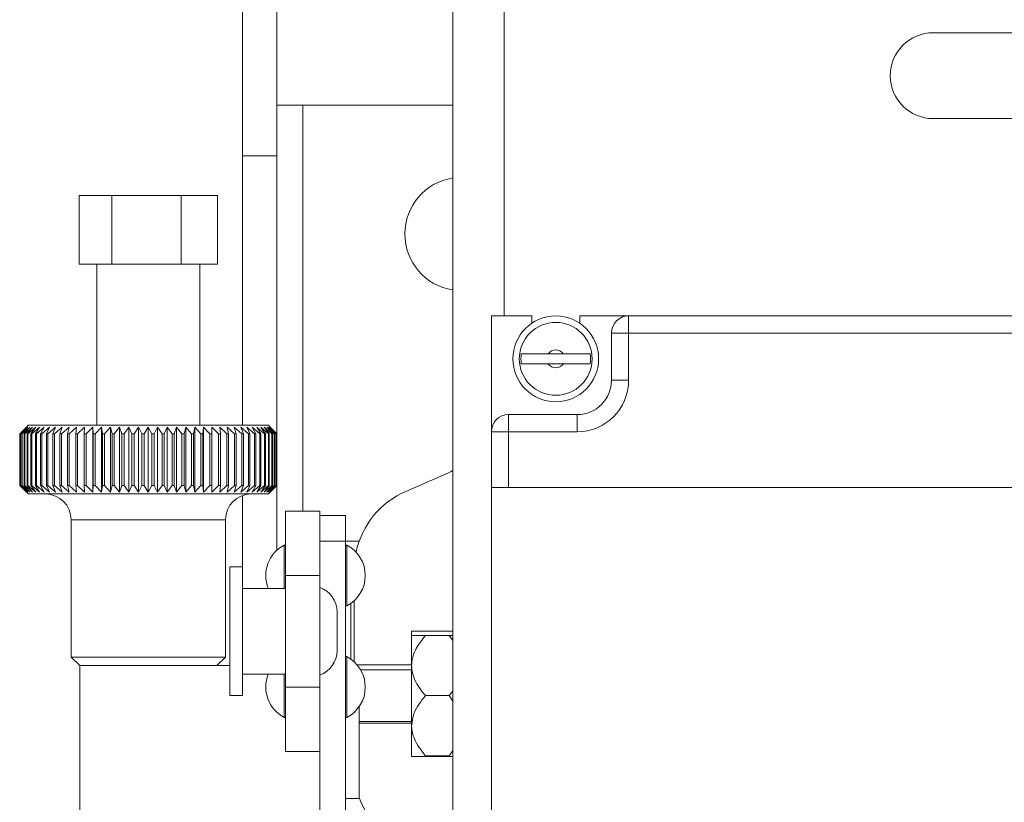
# Model space of a CAD drawing. Header units: millimetres. Extents: x 26 to 259, y 8 to 239.
# Tile 22 of 29: x 26 to 55, y 201 to 224. Entities that reach past the tile are written whole.
import ezdxf

# ---------------------------------------------------------------- set-up
doc = ezdxf.new("R2010")
doc.units = ezdxf.units.MM

msp = doc.modelspace()

# ---------------------------------------------------------------- linework, layer by layer
at = {"color": 7, "linetype": 'Continuous', "lineweight": 15}
for p, q in [((38.893, 154.519), (38.893, 230.769)), ((32.768, 219.679), (32.768, 225.425)), ((33.768, 225.425), (33.768, 219.679)), ((56.643, 223.269), (52.893, 223.269)), ((34.518, 221.157), (33.768, 221.157)), ((34.518, 221.157), (38.893, 221.157)), ((52.893, 220.769), (56.643, 220.769)), ((33.768, 219.679), (32.768, 219.679)), ((32.768, 211.832), (32.768, 219.679)), ((33.768, 208.195), (33.768, 219.679)), ((27.998, 216.532), (27.998, 218.532)), ((27.998, 218.532), (28.958, 218.532)), ((28.958, 216.532), (28.958, 218.532)), ((28.958, 218.532), (30.977, 218.532)), ((30.977, 216.532), (30.977, 218.532)), ((30.977, 218.532), (32.038, 218.532)), ((32.038, 216.532), (32.038, 218.532)), ((27.998, 216.532), (28.958, 216.532)), ((28.518, 216.532), (28.518, 211.832)), ((28.958, 216.532), (30.977, 216.532)), ((30.977, 216.532), (32.038, 216.532)), ((31.518, 211.832), (31.518, 216.532)), ((40.018, 215.019), (41.193, 215.019)), ((40.018, 211.644), (40.018, 215.019)), ((41.193, 215.019), (41.193, 214.805)), ((42.593, 214.805), (42.593, 215.019)), ((42.593, 215.019), (44.018, 215.019)), ((44.018, 215.019), (44.018, 214.519)), ((44.018, 215.019), (90.518, 215.019)), ((43.518, 214.519), (44.018, 214.519)), ((43.518, 213.144), (43.518, 214.519)), ((44.018, 214.519), (44.018, 213.144)), ((90.518, 214.519), (44.018, 214.519)), ((42.108, 213.919), (41.677, 213.919)), ((41.677, 213.619), (42.108, 213.619)), ((43.518, 213.144), (44.018, 213.144)), ((40.518, 212.144), (42.518, 212.144)), ((40.518, 212.144), (40.518, 211.644)), ((42.518, 212.144), (42.518, 211.644)), ((26.518, 211.832), (26.456, 211.77)), ((26.518, 211.832), (33.518, 211.832)), ((33.58, 211.77), (33.518, 211.832)), ((26.269, 211.582), (26.456, 211.77)), ((26.272, 211.582), (26.269, 211.582)), ((26.269, 211.582), (26.269, 210.082)), ((26.478, 211.782), (26.272, 211.582)), ((26.272, 210.082), (26.272, 211.582)), ((26.289, 211.582), (26.478, 211.782)), ((26.297, 211.582), (26.289, 211.582)), ((26.289, 211.582), (26.289, 210.082)), ((26.51, 211.782), (26.297, 211.582)), ((26.297, 210.082), (26.297, 211.582)), ((26.332, 211.582), (26.51, 211.782)), ((26.345, 211.582), (26.332, 211.582)), ((26.332, 211.582), (26.332, 210.082)), ((26.564, 211.782), (26.345, 211.582)), ((26.345, 210.082), (26.345, 211.582)), ((26.398, 211.582), (26.564, 211.782)), ((26.415, 211.582), (26.398, 211.582)), ((26.398, 211.582), (26.398, 210.082)), ((26.639, 211.782), (26.415, 211.582)), ((26.415, 210.082), (26.415, 211.582)), ((26.486, 211.582), (26.639, 211.782)), ((26.508, 211.582), (26.486, 211.582)), ((26.486, 211.582), (26.486, 210.082)), ((26.735, 211.782), (26.508, 211.582)), ((26.508, 210.082), (26.508, 211.582)), ((26.595, 211.582), (26.735, 211.782)), ((26.623, 211.582), (26.595, 211.582)), ((26.595, 211.582), (26.595, 210.082)), ((26.851, 211.782), (26.623, 211.582)), ((26.623, 210.082), (26.623, 211.582)), ((26.726, 211.582), (26.851, 211.782)), ((26.758, 211.582), (26.726, 211.582)), ((26.726, 211.582), (26.726, 210.082)), ((26.987, 211.782), (26.758, 211.582)), ((26.758, 210.082), (26.758, 211.582)), ((26.878, 211.582), (26.987, 211.782)), ((26.914, 211.582), (26.878, 211.582)), ((26.878, 211.582), (26.878, 210.082)), ((27.142, 211.782), (26.914, 211.582)), ((26.914, 210.082), (26.914, 211.582)), ((27.048, 211.582), (27.142, 211.782)), ((27.089, 211.582), (27.048, 211.582)), ((27.048, 211.582), (27.048, 210.082)), ((27.314, 211.782), (27.089, 211.582)), ((27.089, 210.082), (27.089, 211.582)), ((27.237, 211.582), (27.314, 211.782)), ((27.281, 211.582), (27.237, 211.582)), ((27.237, 211.582), (27.237, 210.082)), ((27.503, 211.782), (27.281, 211.582)), ((27.281, 210.082), (27.281, 211.582)), ((27.443, 211.582), (27.503, 211.782)), ((27.491, 211.582), (27.443, 211.582)), ((27.443, 211.582), (27.443, 210.082)), ((27.707, 211.782), (27.491, 211.582)), ((27.491, 210.082), (27.491, 211.582)), ((27.665, 211.582), (27.707, 211.782)), ((27.716, 211.582), (27.665, 211.582)), ((27.665, 211.582), (27.665, 210.082)), ((27.925, 211.782), (27.716, 211.582)), ((27.716, 210.082), (27.716, 211.582)), ((27.901, 211.582), (27.925, 211.782)), ((27.955, 211.582), (27.901, 211.582)), ((27.901, 211.582), (27.901, 210.082)), ((28.157, 211.782), (27.955, 211.582)), ((27.955, 210.082), (27.955, 211.582)), ((28.15, 211.582), (28.157, 211.782)), ((28.208, 211.582), (28.15, 211.582)), ((28.15, 211.582), (28.15, 210.082)), ((28.4, 211.782), (28.208, 211.582)), ((28.208, 210.082), (28.208, 211.582)), ((28.411, 211.582), (28.4, 211.782)), ((28.4, 209.882), (28.4, 211.782)), ((28.471, 211.582), (28.411, 211.582)), ((28.411, 211.582), (28.411, 210.082)), ((28.653, 211.782), (28.471, 211.582)), ((28.471, 210.082), (28.471, 211.582)), ((28.682, 211.582), (28.653, 211.782)), ((28.653, 209.882), (28.653, 211.782)), ((28.744, 211.582), (28.682, 211.582)), ((28.682, 211.582), (28.682, 210.082)), ((28.914, 211.782), (28.744, 211.582)), ((28.744, 210.082), (28.744, 211.582)), ((28.961, 211.582), (28.914, 211.782)), ((28.914, 209.882), (28.914, 211.782)), ((29.024, 211.582), (28.961, 211.582)), ((28.961, 211.582), (28.961, 210.082)), ((29.182, 211.782), (29.024, 211.582)), ((29.024, 210.082), (29.024, 211.582)), ((29.247, 211.582), (29.182, 211.782)), ((29.182, 209.882), (29.182, 211.782)), ((29.311, 211.582), (29.247, 211.582)), ((29.247, 211.582), (29.247, 210.082)), ((29.455, 211.782), (29.311, 211.582)), ((29.311, 210.082), (29.311, 211.582)), ((29.537, 211.582), (29.455, 211.782)), ((29.455, 209.882), (29.455, 211.782)), ((29.602, 211.582), (29.537, 211.582)), ((29.537, 211.582), (29.537, 210.082)), ((29.732, 211.782), (29.602, 211.582)), ((29.602, 210.082), (29.602, 211.582)), ((29.83, 211.582), (29.732, 211.782)), ((29.732, 209.882), (29.732, 211.782)), ((29.896, 211.582), (29.83, 211.582)), ((29.83, 211.582), (29.83, 210.082)), ((30.011, 211.782), (29.896, 211.582)), ((29.896, 210.082), (29.896, 211.582)), ((30.125, 211.582), (30.011, 211.782)), ((30.011, 209.882), (30.011, 211.782)), ((30.19, 211.582), (30.125, 211.582)), ((30.125, 211.582), (30.125, 210.082)), ((30.289, 211.782), (30.19, 211.582)), ((30.19, 210.082), (30.19, 211.582)), ((30.419, 211.582), (30.289, 211.782)), ((30.289, 209.882), (30.289, 211.782)), ((30.484, 211.582), (30.419, 211.582)), ((30.419, 211.582), (30.419, 210.082)), ((30.566, 211.782), (30.484, 211.582)), ((30.484, 210.082), (30.484, 211.582)), ((30.71, 211.582), (30.566, 211.782)), ((30.566, 209.882), (30.566, 211.782)), ((30.774, 211.582), (30.71, 211.582)), ((30.71, 211.582), (30.71, 210.082)), ((30.84, 211.782), (30.774, 211.582)), ((30.774, 210.082), (30.774, 211.582)), ((30.997, 211.582), (30.84, 211.782)), ((30.84, 209.882), (30.84, 211.782)), ((31.06, 211.582), (30.997, 211.582)), ((30.997, 211.582), (30.997, 210.082)), ((31.108, 211.782), (31.06, 211.582)), ((31.06, 210.082), (31.06, 211.582)), ((31.278, 211.582), (31.108, 211.782)), ((31.108, 209.882), (31.108, 211.782)), ((31.339, 211.582), (31.278, 211.582)), ((31.278, 211.582), (31.278, 210.082)), ((31.37, 211.782), (31.339, 211.582)), ((31.339, 210.082), (31.339, 211.582)), ((31.551, 211.582), (31.37, 211.782)), ((31.37, 209.882), (31.37, 211.782)), ((31.611, 211.582), (31.551, 211.582)), ((31.551, 211.582), (31.551, 210.082)), ((31.623, 211.782), (31.611, 211.582)), ((31.611, 210.082), (31.611, 211.582)), ((31.815, 211.582), (31.623, 211.782)), ((31.623, 209.882), (31.623, 211.782)), ((31.872, 211.582), (31.815, 211.582)), ((31.815, 211.582), (31.815, 210.082)), ((32.068, 211.582), (31.867, 211.782)), ((31.867, 211.782), (31.872, 211.582)), ((31.872, 210.082), (31.872, 211.582)), ((32.122, 211.582), (32.068, 211.582)), ((32.068, 211.582), (32.068, 210.082)), ((32.308, 211.582), (32.099, 211.782)), ((32.099, 211.782), (32.122, 211.582)), ((32.122, 210.082), (32.122, 211.582)), ((32.359, 211.582), (32.308, 211.582)), ((32.308, 211.582), (32.308, 210.082)), ((32.534, 211.582), (32.318, 211.782)), ((32.318, 211.782), (32.359, 211.582)), ((32.359, 210.082), (32.359, 211.582)), ((32.744, 211.582), (32.523, 211.782)), ((32.523, 211.782), (32.582, 211.582)), ((32.582, 211.582), (32.534, 211.582)), ((32.534, 211.582), (32.534, 210.082)), ((32.582, 210.082), (32.582, 211.582)), ((32.938, 211.582), (32.713, 211.782)), ((32.713, 211.782), (32.789, 211.582)), ((32.789, 211.582), (32.744, 211.582)), ((32.744, 211.582), (32.744, 210.082)), ((32.789, 210.082), (32.789, 211.582)), ((33.113, 211.582), (32.886, 211.782)), ((32.886, 211.782), (32.978, 211.582)), ((32.978, 211.582), (32.938, 211.582)), ((32.938, 211.582), (32.938, 210.082)), ((32.978, 210.082), (32.978, 211.582)), ((33.27, 211.582), (33.041, 211.782)), ((33.041, 211.782), (33.15, 211.582)), ((33.15, 211.582), (33.113, 211.582)), ((33.113, 211.582), (33.113, 210.082)), ((33.15, 210.082), (33.15, 211.582)), ((33.406, 211.582), (33.178, 211.782)), ((33.178, 211.782), (33.302, 211.582)), ((33.302, 211.582), (33.27, 211.582)), ((33.27, 211.582), (33.27, 210.082)), ((33.522, 211.582), (33.295, 211.782)), ((33.295, 211.782), (33.434, 211.582)), ((33.302, 210.082), (33.302, 211.582)), ((33.616, 211.582), (33.392, 211.782)), ((33.392, 211.782), (33.545, 211.582)), ((33.434, 211.582), (33.406, 211.582)), ((33.406, 211.582), (33.406, 210.082)), ((33.434, 210.082), (33.434, 211.582)), ((33.688, 211.582), (33.468, 211.782)), ((33.468, 211.782), (33.634, 211.582)), ((33.545, 211.582), (33.522, 211.582)), ((33.522, 211.582), (33.522, 210.082)), ((33.737, 211.582), (33.523, 211.782)), ((33.523, 211.782), (33.7, 211.582)), ((33.545, 210.082), (33.545, 211.582)), ((33.763, 211.582), (33.556, 211.782)), ((33.556, 211.782), (33.745, 211.582)), ((33.766, 211.582), (33.568, 211.782)), ((33.568, 211.782), (33.766, 211.582)), ((33.634, 211.582), (33.616, 211.582)), ((33.616, 211.582), (33.616, 210.082)), ((33.634, 210.082), (33.634, 211.582)), ((33.7, 211.582), (33.688, 211.582)), ((33.688, 211.582), (33.688, 210.082)), ((33.7, 210.082), (33.7, 211.582)), ((33.745, 211.582), (33.737, 211.582)), ((33.737, 211.582), (33.737, 210.082)), ((33.745, 210.082), (33.745, 211.582)), ((33.766, 211.582), (33.763, 211.582)), ((33.763, 211.582), (33.763, 210.082)), ((33.766, 210.082), (33.766, 211.582)), ((33.766, 211.582), (33.766, 210.082)), ((40.018, 211.644), (40.518, 211.644)), ((40.018, 210.019), (40.018, 211.644)), ((42.518, 211.644), (40.518, 211.644)), ((40.518, 211.644), (40.518, 210.019)), ((38.765, 210.444), (37.526, 209.909)), ((26.456, 209.894), (26.269, 210.082)), ((26.269, 210.082), (26.272, 210.082)), ((26.272, 210.082), (26.478, 209.882)), ((26.478, 209.882), (26.289, 210.082)), ((26.289, 210.082), (26.297, 210.082)), ((26.297, 210.082), (26.51, 209.882)), ((26.51, 209.882), (26.332, 210.082)), ((26.332, 210.082), (26.345, 210.082)), ((26.345, 210.082), (26.564, 209.882)), ((26.564, 209.882), (26.398, 210.082)), ((26.398, 210.082), (26.415, 210.082)), ((26.415, 210.082), (26.639, 209.882)), ((26.639, 209.882), (26.486, 210.082)), ((26.486, 210.082), (26.508, 210.082)), ((26.508, 210.082), (26.735, 209.882)), ((26.735, 209.882), (26.595, 210.082)), ((26.595, 210.082), (26.623, 210.082)), ((26.623, 210.082), (26.851, 209.882)), ((26.851, 209.882), (26.726, 210.082)), ((26.726, 210.082), (26.758, 210.082)), ((26.758, 210.082), (26.987, 209.882)), ((26.987, 209.882), (26.878, 210.082)), ((26.878, 210.082), (26.914, 210.082)), ((26.914, 210.082), (27.142, 209.882)), ((27.142, 209.882), (27.048, 210.082)), ((27.048, 210.082), (27.089, 210.082)), ((27.089, 210.082), (27.314, 209.882)), ((27.314, 209.882), (27.237, 210.082)), ((27.237, 210.082), (27.281, 210.082)), ((27.281, 210.082), (27.503, 209.882)), ((27.503, 209.882), (27.443, 210.082)), ((27.443, 210.082), (27.491, 210.082)), ((27.491, 210.082), (27.707, 209.882)), ((27.707, 209.882), (27.665, 210.082)), ((27.665, 210.082), (27.716, 210.082)), ((27.716, 210.082), (27.925, 209.882)), ((27.925, 209.882), (27.901, 210.082)), ((27.901, 210.082), (27.955, 210.082)), ((27.955, 210.082), (28.157, 209.882)), ((28.157, 209.882), (28.15, 210.082)), ((28.15, 210.082), (28.208, 210.082)), ((28.208, 210.082), (28.4, 209.882)), ((28.4, 209.882), (28.411, 210.082)), ((28.411, 210.082), (28.471, 210.082)), ((28.471, 210.082), (28.653, 209.882)), ((28.653, 209.882), (28.682, 210.082)), ((28.682, 210.082), (28.744, 210.082)), ((28.744, 210.082), (28.914, 209.882)), ((28.914, 209.882), (28.961, 210.082)), ((28.961, 210.082), (29.024, 210.082)), ((29.024, 210.082), (29.182, 209.882)), ((29.182, 209.882), (29.247, 210.082)), ((29.247, 210.082), (29.311, 210.082)), ((29.311, 210.082), (29.455, 209.882)), ((29.455, 209.882), (29.537, 210.082)), ((29.537, 210.082), (29.602, 210.082)), ((29.602, 210.082), (29.732, 209.882)), ((29.732, 209.882), (29.83, 210.082)), ((29.83, 210.082), (29.896, 210.082)), ((29.896, 210.082), (30.011, 209.882)), ((30.011, 209.882), (30.125, 210.082)), ((30.125, 210.082), (30.19, 210.082)), ((30.19, 210.082), (30.289, 209.882)), ((30.289, 209.882), (30.419, 210.082)), ((30.419, 210.082), (30.484, 210.082)), ((30.484, 210.082), (30.566, 209.882)), ((30.566, 209.882), (30.71, 210.082)), ((30.71, 210.082), (30.774, 210.082)), ((30.774, 210.082), (30.84, 209.882)), ((30.84, 209.882), (30.997, 210.082)), ((30.997, 210.082), (31.06, 210.082)), ((31.06, 210.082), (31.108, 209.882)), ((31.108, 209.882), (31.278, 210.082)), ((31.278, 210.082), (31.339, 210.082)), ((31.339, 210.082), (31.37, 209.882)), ((31.37, 209.882), (31.551, 210.082)), ((31.551, 210.082), (31.611, 210.082)), ((31.611, 210.082), (31.623, 209.882)), ((31.623, 209.882), (31.815, 210.082)), ((31.815, 210.082), (31.872, 210.082)), ((31.872, 210.082), (31.867, 209.882)), ((31.867, 209.882), (32.068, 210.082)), ((32.068, 210.082), (32.122, 210.082)), ((32.122, 210.082), (32.099, 209.882)), ((32.099, 209.882), (32.308, 210.082)), ((32.308, 210.082), (32.359, 210.082)), ((32.359, 210.082), (32.318, 209.882)), ((32.318, 209.882), (32.534, 210.082)), ((32.582, 210.082), (32.523, 209.882)), ((32.523, 209.882), (32.744, 210.082)), ((32.534, 210.082), (32.582, 210.082)), ((32.789, 210.082), (32.713, 209.882)), ((32.713, 209.882), (32.938, 210.082)), ((32.744, 210.082), (32.789, 210.082)), ((32.978, 210.082), (32.886, 209.882)), ((32.886, 209.882), (33.113, 210.082)), ((32.938, 210.082), (32.978, 210.082)), ((33.15, 210.082), (33.041, 209.882)), ((33.041, 209.882), (33.27, 210.082)), ((33.113, 210.082), (33.15, 210.082)), ((33.302, 210.082), (33.178, 209.882)), ((33.178, 209.882), (33.406, 210.082)), ((33.27, 210.082), (33.302, 210.082)), ((33.434, 210.082), (33.295, 209.882)), ((33.295, 209.882), (33.522, 210.082)), ((33.545, 210.082), (33.392, 209.882)), ((33.392, 209.882), (33.616, 210.082)), ((33.406, 210.082), (33.434, 210.082)), ((33.634, 210.082), (33.468, 209.882)), ((33.468, 209.882), (33.688, 210.082)), ((33.522, 210.082), (33.545, 210.082)), ((33.7, 210.082), (33.523, 209.882)), ((33.523, 209.882), (33.737, 210.082)), ((33.556, 209.882), (33.763, 210.082)), ((33.745, 210.082), (33.556, 209.882)), ((33.766, 210.082), (33.568, 209.882)), ((33.568, 209.882), (33.766, 210.082)), ((33.616, 210.082), (33.634, 210.082)), ((33.688, 210.082), (33.7, 210.082)), ((33.737, 210.082), (33.745, 210.082)), ((33.763, 210.082), (33.766, 210.082)), ((26.456, 209.894), (26.518, 209.832)), ((30.011, 209.832), (26.518, 209.832)), ((33.518, 209.832), (30.011, 209.832)), ((32.768, 207.707), (32.768, 209.789)), ((33.518, 209.832), (33.58, 209.894)), ((40.018, 210.019), (94.518, 210.019)), ((40.018, 169.269), (40.018, 210.019)), ((34.018, 209.332), (35.018, 209.332)), ((34.018, 207.457), (34.018, 209.332)), ((35.018, 209.332), (35.018, 207.457)), ((27.768, 209.082), (27.768, 205.082)), ((32.268, 205.082), (32.268, 209.082)), ((35.018, 209.207), (35.768, 209.207)), ((35.768, 209.207), (35.768, 208.457)), ((35.768, 208.457), (35.018, 208.457)), ((35.768, 208.457), (35.768, 199.68)), ((36.164, 208.457), (35.768, 208.457)), ((34.018, 208.344), (33.982, 208.344)), ((33.982, 207.082), (33.982, 208.344)), ((35.803, 208.344), (35.768, 208.344)), ((35.803, 206.569), (35.803, 208.344)), ((32.768, 207.707), (32.393, 207.707)), ((32.393, 207.707), (32.393, 203.957)), ((32.768, 207.707), (32.768, 203.957)), ((35.018, 207.457), (34.018, 207.457)), ((34.018, 204.207), (34.018, 207.457)), ((35.018, 204.207), (35.018, 207.457)), ((34.018, 207.082), (32.768, 207.082)), ((35.918, 206.639), (35.918, 205.025)), ((36.018, 206.719), (36.018, 204.945)), ((35.518, 206.4), (35.518, 205.264)), ((35.768, 206.569), (35.803, 206.569)), ((38.893, 205.832), (37.693, 205.832)), ((37.693, 205.832), (37.693, 204.857)), ((38.094, 205.707), (38.791, 205.707)), ((38.893, 205.562), (38.791, 205.707)), ((38.791, 205.707), (38.893, 205.707)), ((27.768, 205.082), (28.018, 204.832)), ((27.768, 205.082), (30.013, 205.082)), ((30.013, 205.082), (32.268, 205.082)), ((32.018, 204.832), (32.268, 205.082)), ((35.803, 205.094), (35.768, 205.094)), ((35.803, 205.094), (35.803, 203.319)), ((32.393, 204.832), (28.018, 204.832)), ((28.018, 204.832), (28.018, 199.832)), ((37.693, 204.857), (36.103, 204.857)), ((37.693, 204.707), (36.209, 204.707)), ((37.693, 203.157), (37.693, 204.832)), ((32.768, 204.582), (34.018, 204.582)), ((33.982, 204.582), (33.982, 203.319)), ((34.018, 204.207), (35.018, 204.207)), ((34.018, 202.332), (34.018, 204.207)), ((35.018, 204.207), (35.018, 202.332)), ((38.791, 203.957), (38.893, 204.085)), ((32.393, 203.957), (32.768, 203.957)), ((38.094, 203.957), (38.791, 203.957)), ((38.893, 203.797), (38.791, 203.957)), ((36.168, 202.332), (36.168, 203.642)), ((33.982, 203.319), (34.018, 203.319)), ((35.768, 203.319), (35.803, 203.319)), ((36.168, 203.207), (37.693, 203.207)), ((36.168, 203.157), (37.693, 203.157)), ((37.693, 203.157), (37.693, 202.182)), ((35.018, 202.332), (34.018, 202.332)), ((35.018, 202.332), (35.018, 199.68)), ((36.168, 200.957), (36.168, 202.332)), ((38.791, 202.207), (38.893, 202.363)), ((37.693, 202.182), (38.893, 202.182)), ((38.094, 202.207), (38.791, 202.207)), ((35.768, 200.957), (36.168, 200.957))]:
    msp.add_line(p, q, dxfattribs=at)
at = {"color": 8, "linetype": 'Continuous', "lineweight": 15}
for p, q in [((40.393, 230.769), (40.393, 215.019)), ((34.518, 209.332), (34.518, 221.157)), ((30.013, 209.082), (27.768, 209.082)), ((32.268, 209.082), (30.013, 209.082))]:
    msp.add_line(p, q, dxfattribs=at)
at = {"color": 7, "linetype": 'Continuous', "lineweight": 15, "flags": 128}
msp.add_lwpolyline([(38.893, 210.518), (38.846, 210.486), (38.765, 210.444)], dxfattribs=at)
at = {"color": 7, "linetype": 'Continuous', "lineweight": 15}
for radius in [1.25, 1.062]:
    msp.add_circle((41.893, 213.769), radius, dxfattribs=at)
for centre, radius, start, end in [((52.893, 222.019), 1.25, 90, 270), ((39.143, 217.407), 1.65, 98.7147, 180), ((39.143, 217.407), 1.65, 180, 261.2853), ((44.018, 214.519), 0.5, 90, 180), ((41.893, 213.769), 1.014, 171.491, 188.509), ((41.893, 213.769), 0.263, 34.8499, 145.1501), ((41.893, 213.769), 1.014, 351.491, 8.509), ((41.893, 213.769), 0.263, 214.8499, 325.1501), ((42.518, 213.144), 1.5, 270, 0), ((42.518, 213.144), 1, 270, 0), ((40.518, 211.644), 0.5, 90, 180), ((27.018, 209.082), 0.75, 0, 90), ((33.018, 209.082), 0.75, 90, 180), ((38.518, 207.614), 2.5, 113.3643, 167.8594), ((34.443, 207.457), 1, 117.4392, 202.0243), ((35.343, 207.457), 1, 297.4392, 62.5608), ((34.768, 206.4), 0.75, 0, 70.5288), ((34.768, 205.264), 0.75, 289.4712, 0), ((35.343, 204.207), 1, 297.4392, 62.5608), ((34.443, 204.207), 1, 157.9757, 242.5608), ((38.518, 201.832), 2.5, 199.9484, 252.2553)]:
    msp.add_arc(centre, radius, start, end, dxfattribs=at)
for points, knots in [([(41.677, 213.919), (41.623, 213.919), (41.466, 213.919), (41.227, 213.919), (41.006, 213.919), (40.928, 213.919), (40.89, 213.919)], [0, 0, 0, 0, 0.162022, 0.467238, 0.744009, 1, 1, 1, 1]), ([(42.895, 213.919), (42.893, 213.919), (42.86, 213.919), (42.762, 213.919), (42.553, 213.919), (42.323, 213.919), (42.17, 213.919), (42.108, 213.919)], [0, 0, 0, 0, 0.017122, 0.281728, 0.546937, 0.814043, 1, 1, 1, 1]), ([(40.89, 213.619), (40.892, 213.619), (40.925, 213.619), (41.023, 213.619), (41.232, 213.619), (41.463, 213.619), (41.615, 213.619), (41.677, 213.619)], [0, 0, 0, 0, 0.017123, 0.281728, 0.546938, 0.814045, 1, 1, 1, 1]), ([(42.108, 213.619), (42.162, 213.619), (42.319, 213.619), (42.558, 213.619), (42.779, 213.619), (42.858, 213.619), (42.895, 213.619)], [0, 0, 0, 0, 0.162021, 0.46724, 0.74401, 1, 1, 1, 1]), ([(37.693, 204.832), (37.695, 204.882), (37.704, 205.052), (37.823, 205.361), (37.997, 205.584), (38.094, 205.707)], [0, 0, 0, 0, 0.158076, 0.53386, 1, 1, 1, 1]), ([(38.094, 205.707), (37.972, 205.707), (37.769, 205.707), (37.694, 205.707), (37.693, 205.707), (37.693, 205.707)], [0, 0, 0, 0, 0.592644, 0.981315, 1, 1, 1, 1]), ([(38.094, 203.957), (38.049, 204.011), (37.884, 204.213), (37.717, 204.51), (37.698, 204.762), (37.693, 204.832)], [0, 0, 0, 0, 0.210063, 0.779386, 1, 1, 1, 1]), ([(37.693, 203.082), (37.707, 203.201), (37.747, 203.521), (37.96, 203.789), (38.094, 203.957)], [0, 0, 0, 0, 0.371636, 1, 1, 1, 1]), ([(38.094, 202.207), (37.972, 202.365), (37.769, 202.626), (37.694, 202.946), (37.693, 203.076), (37.693, 203.082)], [0, 0, 0, 0, 0.592644, 0.981318, 1, 1, 1, 1])]:
    msp.add_open_spline(points, degree=3, knots=knots, dxfattribs=at)

doc.saveas('drawing.dxf')
